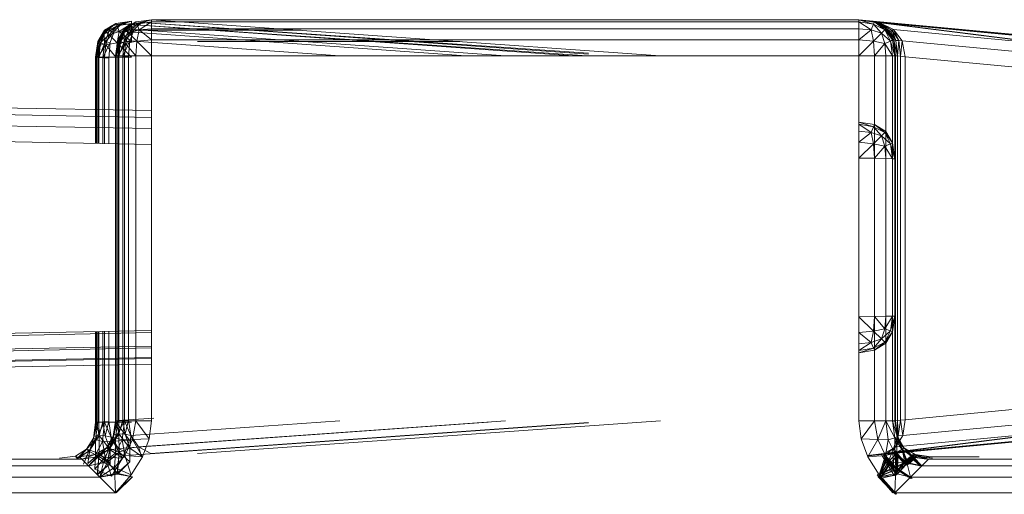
# Model space of a CAD drawing. Header units: millimetres. Extents: x 1 to 3476, y -521 to 159.
# Tile 6 of 130: x 116 to 133, y 151 to 159. Entities that reach past the tile are written whole.
import ezdxf

# ---------------------------------------------------------------- set-up
doc = ezdxf.new("R2010")
doc.units = ezdxf.units.MM
doc.layers.add('VG491211CA_dwg', color=8, linetype='Continuous', lineweight=9)

# ---------------------------------------------------------------- blocks, each defined once
blk = doc.blocks.new('VG491211CA_dwg-300031-Południe')
at = {"color": 18, "lineweight": 9}
for p, q in [((118.49, 157.4), (40.873, 158.9)), ((117.898, 158.853), (117.708, 158.724)), ((117.898, 158.853), (117.708, 158.724)), ((117.71, 158.74), (117.898, 158.853)), ((117.898, 158.853), (117.71, 158.74)), ((117.71, 158.74), (117.898, 158.852)), ((117.898, 158.852), (117.71, 158.74)), ((117.898, 158.852), (117.729, 158.721)), ((117.898, 158.852), (117.729, 158.721)), ((117.994, 158.846), (117.779, 158.719)), ((117.994, 158.846), (117.779, 158.719)), ((118.16, 158.89), (117.827, 158.812)), ((118.16, 158.89), (117.827, 158.812)), ((117.898, 158.853), (117.827, 158.812)), ((117.827, 158.812), (117.898, 158.853)), ((117.827, 158.812), (117.994, 158.846)), ((117.994, 158.846), (117.827, 158.812)), ((117.994, 158.846), (117.874, 158.728)), ((117.874, 158.728), (117.994, 158.846)), ((117.898, 158.853), (118.16, 158.89)), ((118.16, 158.89), (117.898, 158.853)), ((117.898, 158.852), (118.16, 158.89)), ((118.16, 158.89), (117.898, 158.852)), ((117.917, 158.815), (117.898, 158.852)), ((117.898, 158.852), (117.917, 158.815)), ((118.16, 158.89), (117.917, 158.815)), ((118.16, 158.89), (117.917, 158.815)), ((118.16, 158.852), (117.917, 158.815)), ((117.917, 158.815), (118.16, 158.852)), ((118.16, 158.852), (117.954, 158.721)), ((118.16, 158.852), (117.954, 158.721)), ((118.16, 158.89), (117.994, 158.846)), ((117.994, 158.846), (118.16, 158.89)), ((117.994, 158.846), (125.518, 158.316)), ((125.52, 158.316), (117.994, 158.846)), ((125.752, 158.316), (117.994, 158.846)), ((118.156, 158.838), (118.034, 158.701)), ((118.156, 158.838), (118.034, 158.701)), ((118.228, 158.879), (118.038, 158.75)), ((118.228, 158.879), (118.038, 158.75)), ((118.038, 158.75), (118.156, 158.838)), ((118.156, 158.838), (118.038, 158.75)), ((118.04, 158.766), (118.228, 158.879)), ((118.228, 158.879), (118.04, 158.766)), ((118.228, 158.878), (118.04, 158.766)), ((118.04, 158.766), (118.228, 158.878)), ((118.228, 158.878), (118.059, 158.747)), ((118.228, 158.878), (118.059, 158.747)), ((118.059, 158.747), (118.247, 158.841)), ((118.247, 158.841), (118.059, 158.747)), ((118.323, 158.872), (118.108, 158.745)), ((118.323, 158.872), (118.108, 158.745)), ((118.156, 158.838), (118.108, 158.745)), ((118.108, 158.745), (118.156, 158.838)), ((118.247, 158.841), (118.115, 158.691)), ((118.247, 158.841), (118.115, 158.691)), ((118.49, 158.916), (118.156, 158.838)), ((118.49, 158.916), (118.156, 158.838)), ((118.228, 158.879), (118.156, 158.838)), ((118.156, 158.838), (118.228, 158.879)), ((118.156, 158.838), (118.323, 158.872)), ((118.323, 158.872), (118.156, 158.838)), ((118.16, 158.89), (118.16, 158.852)), ((118.16, 158.852), (118.16, 158.74)), ((118.16, 158.74), (118.16, 158.852)), ((118.323, 158.872), (118.203, 158.754)), ((118.203, 158.754), (118.323, 158.872)), ((118.228, 158.879), (118.49, 158.916)), ((118.49, 158.916), (118.228, 158.879)), ((118.49, 158.916), (118.228, 158.878)), ((118.228, 158.878), (118.49, 158.916)), ((118.228, 158.878), (118.247, 158.841)), ((118.247, 158.841), (118.228, 158.878)), ((118.49, 158.916), (118.247, 158.841)), ((118.49, 158.916), (118.247, 158.841)), ((118.247, 158.841), (118.49, 158.878)), ((118.49, 158.878), (118.247, 158.841)), ((118.247, 158.841), (118.284, 158.747)), ((118.284, 158.747), (118.247, 158.841)), ((118.49, 158.878), (118.284, 158.747)), ((118.49, 158.878), (118.284, 158.747)), ((118.49, 158.916), (118.323, 158.872)), ((118.323, 158.872), (118.49, 158.916)), ((125.772, 158.344), (118.323, 158.872)), ((125.772, 158.359), (118.323, 158.872)), ((118.323, 158.872), (125.772, 158.344)), ((118.323, 158.872), (125.772, 158.359)), ((126.968, 158.316), (118.49, 158.916)), ((118.49, 158.916), (126.967, 158.316)), ((130.278, 158.916), (118.49, 158.916)), ((118.49, 158.916), (118.49, 158.878)), ((130.245, 158.915), (118.49, 158.916)), ((118.49, 158.916), (130.278, 158.915)), ((118.49, 158.766), (118.49, 158.878)), ((130.278, 158.878), (118.49, 158.878)), ((118.49, 158.878), (118.49, 158.766)), ((130.245, 158.915), (150.242, 157.018)), ((130.245, 158.915), (145.198, 157.024)), ((130.278, 158.916), (130.541, 158.878)), ((130.278, 158.878), (130.278, 158.916)), ((130.278, 158.916), (130.522, 158.841)), ((130.616, 158.871), (130.278, 158.915)), ((130.278, 158.915), (130.596, 158.865)), ((130.278, 158.915), (130.541, 158.878)), ((150.255, 157.018), (130.278, 158.915)), ((145.196, 157.024), (130.278, 158.915)), ((130.278, 158.766), (130.278, 158.878)), ((130.522, 158.841), (130.278, 158.878)), ((130.278, 158.878), (130.484, 158.747)), ((130.522, 158.841), (130.484, 158.747)), ((130.541, 158.878), (130.522, 158.841)), ((130.709, 158.747), (130.522, 158.841)), ((130.522, 158.841), (130.653, 158.691)), ((130.596, 158.865), (130.541, 158.878)), ((130.541, 158.878), (130.769, 158.743)), ((130.541, 158.878), (130.728, 158.765)), ((130.541, 158.878), (130.728, 158.766)), ((130.541, 158.878), (130.709, 158.747)), ((130.616, 158.871), (130.596, 158.865)), ((130.833, 158.737), (130.596, 158.865)), ((130.596, 158.865), (130.81, 158.721)), ((130.596, 158.865), (130.769, 158.743)), ((130.856, 158.753), (130.616, 158.871)), ((130.616, 158.871), (130.833, 158.737)), ((150.509, 156.982), (130.616, 158.871)), ((118.49, 157.288), (40.875, 158.788)), ((117.71, 158.74), (117.598, 158.552)), ((117.598, 158.552), (117.71, 158.74)), ((117.598, 158.552), (117.71, 158.74)), ((117.71, 158.74), (117.598, 158.552)), ((117.598, 158.552), (117.729, 158.721)), ((117.598, 158.552), (117.729, 158.721)), ((117.611, 158.529), (117.71, 158.74)), ((117.71, 158.74), (117.611, 158.529)), ((117.611, 158.529), (117.708, 158.724)), ((117.708, 158.724), (117.611, 158.529)), ((117.611, 158.529), (117.705, 158.675)), ((117.611, 158.529), (117.705, 158.675)), ((117.729, 158.721), (117.635, 158.533)), ((117.635, 158.533), (117.729, 158.721)), ((117.635, 158.533), (117.785, 158.665)), ((117.635, 158.533), (117.785, 158.665)), ((117.638, 158.488), (117.705, 158.675)), ((117.705, 158.675), (117.638, 158.488)), ((117.827, 158.812), (117.705, 158.675)), ((117.827, 158.812), (117.705, 158.675)), ((117.705, 158.675), (117.708, 158.724)), ((117.708, 158.724), (117.705, 158.675)), ((117.779, 158.719), (117.705, 158.675)), ((117.705, 158.675), (117.779, 158.719)), ((117.708, 158.522), (117.705, 158.675)), ((117.708, 158.522), (117.705, 158.675)), ((117.708, 158.724), (117.827, 158.812)), ((117.827, 158.812), (117.708, 158.724)), ((117.708, 158.724), (117.71, 158.74)), ((117.71, 158.74), (117.708, 158.724)), ((117.874, 158.728), (117.708, 158.522)), ((117.708, 158.522), (117.874, 158.728)), ((117.779, 158.719), (117.708, 158.522)), ((117.708, 158.522), (117.779, 158.719)), ((117.729, 158.721), (117.71, 158.74)), ((117.71, 158.74), (117.729, 158.721)), ((117.917, 158.815), (117.729, 158.721)), ((117.729, 158.721), (117.917, 158.815)), ((117.785, 158.665), (117.729, 158.721)), ((117.729, 158.721), (117.785, 158.665)), ((117.785, 158.665), (117.729, 158.496)), ((117.827, 158.812), (117.779, 158.719)), ((117.779, 158.719), (117.827, 158.812)), ((117.874, 158.728), (117.779, 158.719)), ((117.779, 158.719), (117.874, 158.728)), ((117.917, 158.815), (117.785, 158.665)), ((117.917, 158.815), (117.785, 158.665)), ((117.954, 158.721), (117.785, 158.665)), ((117.785, 158.665), (117.954, 158.721)), ((117.917, 158.533), (117.785, 158.665)), ((117.917, 158.533), (117.785, 158.665)), ((117.803, 158.538), (117.874, 158.728)), ((117.874, 158.728), (117.803, 158.538)), ((123.729, 158.316), (117.874, 158.728)), ((123.73, 158.316), (117.874, 158.728)), ((117.954, 158.721), (117.917, 158.815)), ((117.917, 158.815), (117.954, 158.721)), ((117.917, 158.533), (117.954, 158.721)), ((117.954, 158.721), (117.917, 158.533)), ((117.928, 158.578), (118.04, 158.766)), ((118.04, 158.766), (117.928, 158.578)), ((118.04, 158.766), (117.928, 158.578)), ((117.928, 158.578), (118.04, 158.766)), ((117.928, 158.578), (118.059, 158.747)), ((117.928, 158.578), (118.059, 158.747)), ((118.04, 158.766), (117.941, 158.555)), ((117.941, 158.555), (118.04, 158.766)), ((118.038, 158.75), (117.941, 158.555)), ((117.941, 158.555), (118.038, 158.75)), ((117.941, 158.555), (118.034, 158.701)), ((117.941, 158.555), (118.034, 158.701)), ((118.16, 158.74), (117.954, 158.721)), ((117.954, 158.721), (118.16, 158.74)), ((118.16, 158.552), (117.954, 158.721)), ((118.16, 158.552), (117.954, 158.721)), ((117.965, 158.559), (118.059, 158.747)), ((118.059, 158.747), (117.965, 158.559)), ((117.965, 158.559), (118.115, 158.691)), ((117.965, 158.559), (118.115, 158.691)), ((118.034, 158.701), (117.967, 158.514)), ((117.967, 158.514), (118.034, 158.701)), ((118.034, 158.701), (118.038, 158.75)), ((118.038, 158.75), (118.034, 158.701)), ((118.108, 158.745), (118.034, 158.701)), ((118.034, 158.701), (118.108, 158.745)), ((118.037, 158.548), (118.034, 158.701)), ((118.037, 158.548), (118.034, 158.701)), ((118.037, 158.548), (118.203, 158.754)), ((118.203, 158.754), (118.037, 158.548)), ((118.037, 158.548), (118.108, 158.745)), ((118.108, 158.745), (118.037, 158.548)), ((118.038, 158.75), (118.04, 158.766)), ((118.04, 158.766), (118.038, 158.75)), ((118.04, 158.766), (118.059, 158.747)), ((118.059, 158.747), (118.04, 158.766)), ((118.059, 158.747), (118.115, 158.691)), ((118.115, 158.691), (118.059, 158.747)), ((118.115, 158.691), (118.059, 158.522)), ((118.203, 158.754), (118.108, 158.745)), ((118.108, 158.745), (118.203, 158.754)), ((118.115, 158.691), (118.284, 158.747)), ((118.284, 158.747), (118.115, 158.691)), ((118.247, 158.559), (118.115, 158.691)), ((118.247, 158.559), (118.115, 158.691)), ((118.203, 158.754), (118.132, 158.564)), ((118.132, 158.564), (118.203, 158.754)), ((120.985, 158.74), (118.16, 158.74)), ((118.16, 158.74), (118.16, 158.552)), ((118.16, 158.552), (118.16, 158.74)), ((118.16, 158.74), (119.26, 158.74)), ((124.389, 158.316), (118.203, 158.754)), ((124.389, 158.316), (118.203, 158.754)), ((118.284, 158.747), (118.247, 158.559)), ((118.247, 158.559), (118.284, 158.747)), ((118.284, 158.747), (118.49, 158.766)), ((118.49, 158.766), (118.284, 158.747)), ((118.49, 158.578), (118.284, 158.747)), ((118.49, 158.578), (118.284, 158.747)), ((118.49, 158.578), (118.49, 158.766)), ((118.49, 158.766), (120.619, 158.766)), ((130.278, 158.766), (118.49, 158.766)), ((118.49, 158.766), (118.49, 158.578)), ((130.278, 158.578), (130.278, 158.766)), ((130.484, 158.747), (130.278, 158.766)), ((130.278, 158.578), (130.484, 158.747)), ((130.653, 158.691), (130.484, 158.747)), ((130.484, 158.747), (130.522, 158.559)), ((130.522, 158.559), (130.653, 158.691)), ((130.709, 158.747), (130.653, 158.691)), ((130.653, 158.691), (130.709, 158.522)), ((130.803, 158.559), (130.653, 158.691)), ((130.728, 158.766), (130.709, 158.747)), ((130.803, 158.559), (130.709, 158.747)), ((130.841, 158.578), (130.709, 158.747)), ((130.728, 158.766), (130.841, 158.578)), ((130.728, 158.765), (130.769, 158.743)), ((130.841, 158.578), (130.728, 158.765)), ((130.728, 158.765), (130.862, 158.574)), ((130.769, 158.743), (130.81, 158.721)), ((130.769, 158.743), (130.893, 158.569)), ((130.769, 158.743), (130.862, 158.574)), ((130.81, 158.721), (130.833, 158.737)), ((130.81, 158.721), (130.893, 158.569)), ((130.833, 158.737), (130.856, 158.753)), ((130.893, 158.569), (130.833, 158.737)), ((130.942, 158.567), (130.833, 158.737)), ((150.691, 156.87), (130.856, 158.753)), ((130.856, 158.753), (131.001, 158.563)), ((130.942, 158.567), (130.856, 158.753)), ((40.874, 158.6), (118.49, 157.1)), ((117.598, 158.552), (117.56, 158.29)), ((117.56, 158.29), (117.598, 158.552)), ((117.56, 158.29), (117.598, 158.552)), ((117.598, 158.552), (117.56, 158.29)), ((117.56, 158.29), (117.635, 158.533)), ((117.56, 158.29), (117.635, 158.533)), ((117.574, 158.289), (117.598, 158.552)), ((117.598, 158.552), (117.574, 158.289)), ((117.574, 158.289), (117.611, 158.529)), ((117.611, 158.529), (117.574, 158.289)), ((117.611, 158.529), (117.598, 158.552)), ((117.598, 158.552), (117.635, 158.533)), ((117.635, 158.533), (117.598, 158.552)), ((117.598, 158.552), (117.611, 158.529)), ((117.635, 158.533), (117.598, 158.29)), ((117.598, 158.29), (117.635, 158.533)), ((117.598, 158.29), (117.729, 158.496)), ((117.598, 158.29), (117.729, 158.496)), ((117.638, 158.488), (117.611, 158.529)), ((117.611, 158.529), (117.638, 158.488)), ((117.708, 158.522), (117.615, 158.286)), ((117.615, 158.286), (117.708, 158.522)), ((117.635, 158.533), (117.729, 158.496)), ((117.729, 158.496), (117.635, 158.533)), ((117.708, 158.522), (117.638, 158.488)), ((117.638, 158.488), (117.708, 158.522)), ((117.803, 158.538), (117.683, 158.281)), ((117.708, 158.522), (117.683, 158.281)), ((117.683, 158.281), (117.708, 158.522)), ((117.803, 158.538), (117.708, 158.522)), ((117.729, 158.496), (117.71, 158.29)), ((117.729, 158.496), (117.71, 158.29)), ((117.729, 158.496), (117.917, 158.533)), ((117.898, 158.29), (117.729, 158.496)), ((117.779, 158.274), (117.803, 158.538)), ((117.803, 158.538), (117.779, 158.274)), ((117.89, 158.316), (117.928, 158.578)), ((117.928, 158.578), (117.89, 158.316)), ((117.928, 158.578), (117.89, 158.316)), ((117.89, 158.316), (117.928, 158.578)), ((117.89, 158.316), (117.965, 158.559)), ((117.89, 158.316), (117.965, 158.559)), ((117.898, 158.29), (117.917, 158.533)), ((117.928, 158.578), (117.904, 158.315)), ((117.904, 158.315), (117.928, 158.578)), ((117.941, 158.555), (117.904, 158.315)), ((117.904, 158.315), (117.941, 158.555)), ((117.904, 158.315), (117.967, 158.514)), ((117.904, 158.315), (117.967, 158.514)), ((117.917, 158.533), (118.16, 158.552)), ((118.16, 158.29), (117.917, 158.533)), ((117.965, 158.559), (117.928, 158.578)), ((117.928, 158.578), (117.941, 158.555)), ((117.941, 158.555), (117.928, 158.578)), ((117.928, 158.578), (117.965, 158.559)), ((117.928, 158.316), (117.965, 158.559)), ((117.965, 158.559), (117.928, 158.316)), ((117.928, 158.316), (118.059, 158.522)), ((117.928, 158.316), (118.059, 158.522)), ((117.941, 158.555), (117.967, 158.514)), ((117.967, 158.514), (117.941, 158.555)), ((117.945, 158.312), (118.037, 158.548)), ((118.037, 158.548), (117.945, 158.312)), ((117.967, 158.514), (117.945, 158.312)), ((117.945, 158.312), (117.967, 158.514)), ((118.059, 158.522), (117.965, 158.559)), ((117.965, 158.559), (118.059, 158.522)), ((117.967, 158.514), (118.037, 158.548)), ((118.037, 158.548), (117.967, 158.514)), ((118.132, 158.564), (118.013, 158.307)), ((118.013, 158.307), (118.037, 158.548)), ((118.037, 158.548), (118.013, 158.307)), ((118.132, 158.564), (118.037, 158.548)), ((118.04, 158.316), (118.059, 158.522)), ((118.059, 158.522), (118.04, 158.316)), ((118.059, 158.522), (118.247, 158.559)), ((118.228, 158.316), (118.059, 158.522)), ((118.132, 158.564), (118.108, 158.3)), ((118.108, 158.3), (118.132, 158.564)), ((118.132, 158.564), (121.629, 158.316)), ((121.628, 158.316), (118.132, 158.564)), ((118.228, 158.316), (118.247, 158.559)), ((118.247, 158.559), (118.49, 158.578)), ((118.49, 158.316), (118.247, 158.559)), ((123.264, 158.578), (118.49, 158.578)), ((118.49, 158.578), (130.278, 158.578)), ((118.49, 158.578), (118.49, 158.316)), ((119.26, 158.552), (123.631, 158.552)), ((122.965, 158.552), (119.26, 158.552)), ((130.278, 158.316), (130.278, 158.578)), ((130.278, 158.578), (130.522, 158.559)), ((130.278, 158.316), (130.522, 158.559)), ((130.522, 158.559), (130.709, 158.522)), ((130.522, 158.559), (130.541, 158.316)), ((130.541, 158.316), (130.709, 158.522)), ((130.709, 158.522), (130.803, 158.559)), ((130.709, 158.522), (130.728, 158.316)), ((130.841, 158.316), (130.709, 158.522)), ((130.803, 158.559), (130.841, 158.578)), ((130.841, 158.316), (130.803, 158.559)), ((130.878, 158.316), (130.803, 158.559)), ((130.878, 158.316), (130.841, 158.578)), ((130.841, 158.578), (130.878, 158.316)), ((130.841, 158.578), (130.862, 158.574)), ((130.841, 158.578), (130.889, 158.315)), ((130.862, 158.574), (130.893, 158.569)), ((130.862, 158.574), (130.921, 158.311)), ((130.862, 158.574), (130.889, 158.315)), ((130.893, 158.569), (130.942, 158.567)), ((130.893, 158.569), (130.921, 158.311)), ((130.921, 158.311), (130.942, 158.567)), ((130.942, 158.567), (131.001, 158.563)), ((130.974, 158.306), (130.942, 158.567)), ((130.974, 158.306), (131.001, 158.563)), ((131.001, 158.563), (150.8, 156.683)), ((131.001, 158.563), (131.049, 158.299)), ((40.872, 158.338), (118.49, 156.838)), ((117.574, 158.289), (117.638, 158.488)), ((117.574, 158.289), (117.638, 158.488)), ((117.615, 158.286), (117.638, 158.488)), ((117.638, 158.488), (117.615, 158.286)), ((117.56, 156.856), (117.56, 158.29)), ((117.56, 158.29), (117.574, 158.289)), ((117.56, 158.29), (117.56, 156.856)), ((117.598, 158.29), (117.56, 158.29)), ((117.56, 156.856), (117.56, 158.29)), ((117.56, 158.29), (117.598, 158.29)), ((117.56, 158.29), (117.56, 156.856)), ((117.574, 158.289), (117.56, 158.29)), ((117.574, 156.856), (117.574, 158.289)), ((117.574, 158.289), (117.615, 158.286)), ((117.574, 158.289), (117.574, 156.856)), ((117.615, 158.286), (117.574, 158.289)), ((117.598, 158.29), (117.598, 156.855)), ((117.71, 158.29), (117.598, 158.29)), ((117.598, 156.855), (117.598, 158.29)), ((117.598, 158.29), (117.71, 158.29)), ((117.615, 156.855), (117.615, 158.286)), ((117.615, 158.286), (117.683, 158.281)), ((117.683, 158.281), (117.615, 158.286)), ((117.615, 158.286), (117.615, 156.855)), ((117.683, 158.281), (117.683, 156.853)), ((117.683, 158.281), (117.779, 158.274)), ((117.683, 156.853), (117.683, 158.281)), ((117.898, 158.29), (117.71, 158.29)), ((117.71, 158.29), (117.71, 156.853)), ((117.71, 158.29), (117.71, 156.853)), ((117.779, 158.274), (117.779, 156.852)), ((117.779, 156.852), (117.779, 158.274)), ((117.89, 156.849), (117.89, 158.316)), ((117.89, 158.316), (117.928, 158.316)), ((117.89, 158.316), (117.89, 156.849)), ((117.904, 158.315), (117.89, 158.316)), ((117.89, 152.23), (117.89, 158.316)), ((117.89, 158.316), (117.904, 158.315)), ((117.89, 158.316), (117.89, 152.23)), ((117.928, 158.316), (117.89, 158.316)), ((117.898, 156.849), (117.898, 158.29)), ((118.16, 158.29), (117.898, 158.29)), ((117.904, 158.315), (117.904, 156.849)), ((117.945, 158.312), (117.904, 158.315)), ((117.904, 152.231), (117.904, 158.315)), ((117.904, 158.315), (117.945, 158.312)), ((117.928, 156.849), (117.928, 158.316)), ((117.928, 158.316), (118.04, 158.316)), ((117.928, 158.316), (117.928, 152.23)), ((118.04, 158.316), (117.928, 158.316)), ((118.013, 158.307), (117.945, 158.312)), ((117.945, 158.312), (117.945, 156.848)), ((117.945, 152.233), (117.945, 158.312)), ((117.945, 158.312), (118.013, 158.307)), ((118.013, 156.847), (118.013, 158.307)), ((118.013, 158.307), (118.013, 152.238)), ((118.013, 158.307), (118.108, 158.3)), ((118.04, 156.847), (118.04, 158.316)), ((118.228, 158.316), (118.04, 158.316)), ((118.04, 158.316), (118.04, 152.23)), ((118.108, 156.845), (118.108, 158.3)), ((118.108, 158.3), (118.108, 152.245)), ((118.228, 152.23), (118.228, 158.316)), ((118.49, 158.316), (118.228, 158.316)), ((118.49, 152.23), (118.49, 158.316)), ((118.49, 158.316), (130.278, 158.316)), ((130.278, 158.316), (130.278, 152.23)), ((130.541, 158.316), (130.278, 158.316)), ((130.541, 158.316), (130.541, 152.23)), ((130.728, 158.316), (130.541, 158.316)), ((130.841, 158.316), (130.728, 158.316)), ((130.728, 158.316), (130.728, 152.23)), ((130.841, 152.23), (130.841, 158.316)), ((130.878, 158.316), (130.841, 158.316)), ((130.878, 152.23), (130.878, 158.316)), ((130.878, 158.316), (130.878, 152.23)), ((130.889, 158.315), (130.878, 158.316)), ((130.889, 158.315), (130.889, 152.231)), ((130.921, 158.311), (130.889, 158.315)), ((130.974, 158.306), (130.921, 158.311)), ((130.921, 158.311), (130.921, 152.234)), ((130.974, 152.239), (130.974, 158.306)), ((131.049, 158.299), (130.974, 158.306)), ((131.049, 158.299), (150.836, 156.421)), ((131.049, 152.246), (131.049, 158.299)), ((130.278, 157.21), (130.541, 157.168)), ((130.541, 157.168), (130.278, 157.21)), ((130.278, 157.21), (130.522, 157.13)), ((130.278, 157.21), (130.522, 157.13)), ((130.278, 157.173), (130.485, 157.037)), ((130.278, 157.173), (130.522, 157.13)), ((130.522, 157.13), (130.278, 157.173)), ((130.278, 157.173), (130.485, 157.037)), ((130.278, 157.06), (130.485, 157.037)), ((130.485, 157.037), (130.278, 157.06)), ((130.278, 156.873), (130.485, 157.037)), ((130.278, 156.873), (130.485, 157.037)), ((130.485, 157.037), (130.522, 157.13)), ((130.522, 157.13), (130.485, 157.037)), ((130.522, 156.849), (130.485, 157.037)), ((130.485, 157.037), (130.653, 156.978)), ((130.653, 156.978), (130.485, 157.037)), ((130.485, 157.037), (130.522, 156.849)), ((130.522, 157.13), (130.541, 157.168)), ((130.541, 157.168), (130.522, 157.13)), ((130.522, 157.13), (130.653, 156.978)), ((130.522, 157.13), (130.709, 157.033)), ((130.709, 157.033), (130.522, 157.13)), ((130.522, 157.13), (130.653, 156.978)), ((130.541, 157.168), (130.728, 157.052)), ((130.728, 157.052), (130.541, 157.168)), ((130.541, 157.168), (130.709, 157.033)), ((130.541, 157.168), (130.709, 157.033)), ((130.709, 157.033), (130.653, 156.978)), ((130.653, 156.978), (130.709, 157.033)), ((130.728, 157.052), (130.709, 157.033)), ((130.709, 157.033), (130.728, 157.052)), ((130.803, 156.844), (130.709, 157.033)), ((130.841, 156.862), (130.709, 157.033)), ((130.709, 157.033), (130.803, 156.844)), ((130.841, 156.862), (130.709, 157.033)), ((130.841, 156.862), (130.728, 157.052)), ((130.728, 157.052), (130.841, 156.862)), ((130.522, 156.849), (130.278, 156.873)), ((130.278, 156.873), (130.522, 156.849)), ((130.522, 156.849), (130.653, 156.978)), ((130.522, 156.849), (130.653, 156.978)), ((130.653, 156.978), (130.709, 156.808)), ((130.709, 156.808), (130.653, 156.978)), ((130.803, 156.844), (130.653, 156.978)), ((130.803, 156.844), (130.653, 156.978)), ((130.803, 156.844), (130.841, 156.862)), ((130.841, 156.862), (130.803, 156.844)), ((130.878, 156.599), (130.841, 156.862)), ((130.841, 156.862), (130.878, 156.599)), ((130.278, 156.61), (130.522, 156.849)), ((130.278, 156.61), (130.522, 156.849)), ((130.709, 156.808), (130.522, 156.849)), ((130.541, 156.605), (130.522, 156.849)), ((130.522, 156.849), (130.709, 156.808)), ((130.522, 156.849), (130.541, 156.605)), ((130.541, 156.605), (130.709, 156.808)), ((130.541, 156.605), (130.709, 156.808)), ((130.709, 156.808), (130.803, 156.844)), ((130.803, 156.844), (130.709, 156.808)), ((130.709, 156.808), (130.728, 156.601)), ((130.728, 156.601), (130.709, 156.808)), ((130.841, 156.599), (130.709, 156.808)), ((130.841, 156.599), (130.709, 156.808)), ((130.841, 156.599), (130.803, 156.844)), ((130.878, 156.599), (130.803, 156.844)), ((130.803, 156.844), (130.841, 156.599)), ((130.878, 156.599), (130.803, 156.844)), ((130.278, 156.61), (130.541, 156.605)), ((130.541, 156.605), (130.278, 156.61)), ((130.541, 153.967), (130.541, 156.605)), ((130.541, 156.605), (130.728, 156.601)), ((130.541, 156.605), (130.541, 153.967)), ((130.728, 156.601), (130.541, 156.605)), ((130.728, 156.601), (130.728, 153.971)), ((130.728, 153.971), (130.728, 156.601)), ((130.841, 156.599), (130.728, 156.601)), ((130.728, 156.601), (130.841, 156.599)), ((130.841, 153.973), (130.841, 156.599)), ((130.878, 156.599), (130.841, 156.599)), ((130.841, 156.599), (130.841, 153.973)), ((130.841, 156.599), (130.878, 156.599)), ((130.878, 153.974), (130.878, 156.599)), ((130.878, 156.599), (130.878, 153.974)), ((150.836, 154.124), (131.049, 152.246)), ((130.541, 153.967), (130.278, 153.962)), ((130.278, 153.962), (130.541, 153.967)), ((130.278, 153.962), (130.522, 153.723)), ((130.278, 153.962), (130.522, 153.723)), ((130.522, 153.723), (130.541, 153.967)), ((130.541, 153.967), (130.522, 153.723)), ((130.728, 153.971), (130.541, 153.967)), ((130.541, 153.967), (130.728, 153.971)), ((130.541, 153.967), (130.709, 153.764)), ((130.541, 153.967), (130.709, 153.764)), ((130.841, 153.973), (130.709, 153.764)), ((130.841, 153.973), (130.709, 153.764)), ((130.728, 153.971), (130.709, 153.764)), ((130.709, 153.764), (130.728, 153.971)), ((130.728, 153.971), (130.841, 153.973)), ((130.841, 153.973), (130.728, 153.971)), ((130.878, 153.974), (130.803, 153.729)), ((130.878, 153.974), (130.803, 153.729)), ((130.803, 153.729), (130.841, 153.973)), ((130.841, 153.973), (130.803, 153.729)), ((130.878, 153.974), (130.841, 153.711)), ((130.841, 153.711), (130.878, 153.974)), ((130.841, 153.973), (130.878, 153.974)), ((130.878, 153.974), (130.841, 153.973)), ((118.49, 153.734), (40.278, 152.223)), ((130.522, 153.723), (130.709, 153.764)), ((130.709, 153.764), (130.522, 153.723)), ((130.709, 153.764), (130.653, 153.594)), ((130.653, 153.594), (130.709, 153.764)), ((130.803, 153.729), (130.709, 153.764)), ((130.709, 153.764), (130.803, 153.729)), ((150.8, 153.862), (131.011, 151.983)), ((118.49, 153.7), (40.803, 151.971)), ((117.56, 152.204), (117.56, 153.717)), ((117.56, 153.717), (117.56, 152.204)), ((117.56, 152.204), (117.56, 153.69)), ((117.56, 153.69), (117.56, 152.204)), ((117.574, 152.205), (117.574, 153.717)), ((117.574, 153.691), (117.574, 152.205)), ((117.598, 153.717), (117.598, 152.204)), ((117.598, 152.204), (117.598, 153.691)), ((117.615, 152.207), (117.615, 153.718)), ((117.615, 153.691), (117.615, 152.207)), ((117.683, 153.719), (117.683, 152.212)), ((117.683, 152.212), (117.683, 153.693)), ((117.71, 153.719), (117.71, 152.204)), ((117.71, 153.693), (117.71, 152.204)), ((117.779, 153.721), (117.779, 152.219)), ((117.779, 152.219), (117.779, 153.695)), ((117.89, 152.23), (117.89, 153.723)), ((117.89, 153.723), (117.89, 152.23)), ((117.898, 152.204), (117.898, 153.723)), ((117.904, 153.723), (117.904, 152.231)), ((117.928, 152.23), (117.928, 153.724)), ((117.945, 153.724), (117.945, 152.233)), ((118.013, 152.238), (118.013, 153.725)), ((118.04, 152.23), (118.04, 153.726)), ((118.108, 152.245), (118.108, 153.727)), ((130.278, 153.7), (130.522, 153.723)), ((130.522, 153.723), (130.278, 153.7)), ((130.278, 153.7), (130.485, 153.535)), ((130.278, 153.7), (130.485, 153.535)), ((130.485, 153.535), (130.522, 153.723)), ((130.522, 153.723), (130.485, 153.535)), ((130.653, 153.594), (130.485, 153.535)), ((130.653, 153.594), (130.485, 153.535)), ((130.522, 153.723), (130.653, 153.594)), ((130.522, 153.723), (130.653, 153.594)), ((130.522, 153.442), (130.653, 153.594)), ((130.522, 153.442), (130.653, 153.594)), ((130.803, 153.729), (130.653, 153.594)), ((130.803, 153.729), (130.653, 153.594)), ((130.709, 153.539), (130.653, 153.594)), ((130.653, 153.594), (130.709, 153.539)), ((130.709, 153.539), (130.803, 153.729)), ((130.803, 153.729), (130.709, 153.539)), ((130.841, 153.711), (130.709, 153.539)), ((130.841, 153.711), (130.709, 153.539)), ((130.841, 153.711), (130.728, 153.521)), ((130.728, 153.521), (130.841, 153.711)), ((130.841, 153.711), (130.803, 153.729)), ((130.803, 153.729), (130.841, 153.711)), ((130.895, 151.796), (150.691, 153.675)), ((118.49, 153.472), (40.803, 151.971)), ((118.49, 153.447), (41.178, 151.79)), ((130.485, 153.535), (130.278, 153.512)), ((130.485, 153.535), (130.278, 153.512)), ((130.278, 153.4), (130.485, 153.535)), ((130.278, 153.4), (130.485, 153.535)), ((130.278, 153.4), (130.522, 153.442)), ((130.278, 153.362), (130.522, 153.442)), ((130.522, 153.442), (130.278, 153.4)), ((130.278, 153.362), (130.522, 153.442)), ((130.278, 153.362), (130.541, 153.405)), ((130.541, 153.405), (130.278, 153.362)), ((150.242, 153.527), (130.428, 151.648)), ((145.198, 153.522), (130.428, 151.649)), ((130.431, 151.645), (150.255, 153.527)), ((130.431, 151.645), (145.196, 153.522)), ((130.485, 153.535), (130.522, 153.442)), ((130.522, 153.442), (130.485, 153.535)), ((130.522, 153.442), (130.709, 153.539)), ((130.709, 153.539), (130.522, 153.442)), ((130.522, 153.442), (130.541, 153.405)), ((130.541, 153.405), (130.522, 153.442)), ((130.541, 153.405), (130.709, 153.539)), ((130.541, 153.405), (130.709, 153.539)), ((130.541, 153.405), (130.728, 153.521)), ((130.728, 153.521), (130.541, 153.405)), ((130.701, 151.683), (150.509, 153.563)), ((130.728, 153.521), (130.709, 153.539)), ((130.709, 153.539), (130.728, 153.521)), ((118.49, 153.284), (41.178, 151.79)), ((41.403, 151.682), (118.49, 153.269)), ((41.403, 151.682), (118.49, 153.172)), ((118.529, 152.275), (118.108, 152.245)), ((118.108, 152.245), (118.529, 152.275)), ((117.56, 152.204), (117.523, 151.941)), ((117.523, 151.941), (117.56, 152.204)), ((117.56, 152.204), (117.523, 151.941)), ((117.523, 151.941), (117.56, 152.204)), ((117.598, 152.204), (117.523, 151.941)), ((117.523, 151.941), (117.598, 152.204)), ((117.538, 151.972), (117.574, 152.205)), ((117.574, 152.205), (117.538, 151.974)), ((117.56, 152.204), (117.538, 151.972)), ((117.56, 152.204), (117.538, 151.974)), ((117.71, 152.204), (117.559, 151.92)), ((117.598, 152.204), (117.559, 151.92)), ((117.559, 151.92), (117.71, 152.204)), ((117.559, 151.92), (117.598, 152.204)), ((117.574, 152.205), (117.56, 152.204)), ((117.56, 152.204), (117.574, 152.205)), ((117.56, 152.204), (117.598, 152.204)), ((117.598, 152.204), (117.56, 152.204)), ((117.615, 152.207), (117.574, 152.205)), ((117.574, 152.205), (117.615, 152.207)), ((117.574, 152.205), (117.618, 151.983)), ((117.574, 152.205), (117.618, 151.986)), ((117.598, 152.204), (117.71, 152.204)), ((117.71, 152.204), (117.598, 152.204)), ((117.683, 152.212), (117.615, 152.207)), ((117.615, 152.207), (117.683, 152.212)), ((117.618, 151.983), (117.615, 152.207)), ((117.615, 152.207), (117.618, 151.986)), ((117.683, 152.212), (117.618, 151.983)), ((117.683, 152.212), (117.618, 151.986)), ((117.71, 152.204), (117.674, 151.884)), ((117.71, 152.204), (117.674, 151.884)), ((117.779, 152.219), (117.683, 152.212)), ((117.683, 152.212), (117.722, 151.979)), ((117.722, 151.98), (117.683, 152.212)), ((117.71, 152.204), (117.898, 152.204)), ((117.845, 151.889), (117.71, 152.204)), ((117.779, 152.219), (117.722, 151.979)), ((117.82, 151.957), (117.779, 152.219)), ((117.779, 152.219), (117.82, 151.957)), ((117.845, 151.889), (117.898, 152.204)), ((117.89, 152.23), (117.853, 151.967)), ((117.853, 151.967), (117.89, 152.23)), ((117.89, 152.23), (117.853, 151.967)), ((117.853, 151.967), (117.89, 152.23)), ((117.853, 151.967), (117.928, 152.23)), ((117.928, 152.23), (117.853, 151.967)), ((117.904, 152.231), (117.868, 152.001)), ((117.868, 151.999), (117.904, 152.231)), ((117.89, 152.23), (117.868, 152.001)), ((117.89, 152.23), (117.868, 151.999)), ((117.889, 151.946), (118.04, 152.23)), ((117.889, 151.946), (117.928, 152.23)), ((118.04, 152.23), (117.889, 151.946)), ((117.928, 152.23), (117.889, 151.946)), ((117.89, 152.23), (117.904, 152.231)), ((117.904, 152.231), (117.89, 152.23)), ((117.928, 152.23), (117.89, 152.23)), ((117.89, 152.23), (117.928, 152.23)), ((117.898, 152.204), (118.16, 152.204)), ((118.123, 151.904), (117.898, 152.204)), ((117.904, 152.231), (117.945, 152.233)), ((117.945, 152.233), (117.904, 152.231)), ((117.904, 152.231), (117.948, 152.014)), ((117.904, 152.231), (117.948, 152.011)), ((118.04, 152.23), (117.928, 152.23)), ((117.928, 152.23), (118.04, 152.23)), ((124.099, 152.204), (117.944, 151.77)), ((117.944, 151.77), (124.101, 152.204)), ((117.945, 152.233), (118.013, 152.238)), ((118.013, 152.238), (117.945, 152.233)), ((117.945, 152.233), (117.948, 152.014)), ((117.948, 152.011), (117.945, 152.233)), ((118.013, 152.238), (117.948, 152.014)), ((118.013, 152.238), (117.948, 152.011)), ((118.003, 151.91), (118.04, 152.23)), ((118.04, 152.23), (118.003, 151.91)), ((118.108, 152.245), (118.013, 152.238)), ((118.051, 152.008), (118.013, 152.238)), ((118.013, 152.238), (118.051, 152.006)), ((118.04, 152.23), (118.228, 152.23)), ((118.175, 151.915), (118.04, 152.23)), ((118.108, 152.245), (118.051, 152.006)), ((118.108, 152.245), (118.149, 151.983)), ((118.149, 151.983), (118.108, 152.245)), ((121.629, 152.23), (118.149, 151.983)), ((118.149, 151.983), (121.629, 152.23)), ((125.772, 152.195), (118.151, 151.658)), ((118.151, 151.658), (125.772, 152.195)), ((118.175, 151.915), (118.228, 152.23)), ((118.228, 152.23), (118.49, 152.23)), ((118.453, 151.93), (118.228, 152.23)), ((118.273, 151.796), (124.391, 152.23)), ((124.39, 152.23), (118.273, 151.796)), ((118.453, 151.93), (118.49, 152.23)), ((118.479, 151.684), (125.772, 152.201)), ((125.772, 152.201), (118.479, 151.684)), ((119.26, 151.683), (126.973, 152.23)), ((126.972, 152.23), (119.26, 151.683)), ((130.278, 152.23), (130.541, 152.23)), ((130.278, 152.23), (130.316, 151.93)), ((130.541, 152.23), (130.316, 151.93)), ((130.541, 152.23), (130.728, 152.23)), ((130.541, 152.23), (130.594, 151.915)), ((130.728, 152.23), (130.594, 151.915)), ((130.728, 152.23), (130.841, 152.23)), ((130.728, 152.23), (130.765, 151.91)), ((130.879, 151.946), (130.728, 152.23)), ((130.841, 152.23), (130.878, 152.23)), ((130.879, 151.946), (130.841, 152.23)), ((130.916, 151.967), (130.841, 152.23)), ((130.878, 152.23), (130.889, 152.231)), ((130.878, 152.23), (130.916, 151.967)), ((130.916, 151.967), (130.878, 152.23)), ((130.878, 152.23), (130.925, 151.972)), ((130.889, 152.231), (130.921, 152.234)), ((130.889, 152.231), (130.925, 151.972)), ((130.921, 152.234), (130.916, 151.956)), ((130.921, 152.234), (130.974, 152.239)), ((130.934, 151.979), (130.921, 152.234)), ((130.921, 152.234), (130.925, 151.972)), ((130.934, 151.979), (130.974, 152.239)), ((130.974, 152.239), (131.049, 152.246)), ((131.011, 151.983), (130.974, 152.239)), ((131.049, 152.246), (131.011, 151.983)), ((117.523, 151.941), (117.41, 151.754)), ((117.41, 151.754), (117.523, 151.941)), ((117.523, 151.941), (117.41, 151.754)), ((117.41, 151.754), (117.523, 151.941)), ((117.618, 151.986), (117.465, 151.739)), ((117.465, 151.739), (117.618, 151.983)), ((117.538, 151.974), (117.465, 151.739)), ((117.465, 151.739), (117.538, 151.972)), ((117.523, 151.941), (117.465, 151.739)), ((117.523, 151.941), (117.465, 151.739)), ((117.538, 151.974), (117.523, 151.941)), ((117.523, 151.941), (117.538, 151.972)), ((117.559, 151.92), (117.523, 151.941)), ((117.523, 151.941), (117.559, 151.92)), ((117.618, 151.986), (117.538, 151.974)), ((117.538, 151.972), (117.618, 151.983)), ((117.618, 151.986), (117.622, 151.682)), ((117.803, 151.746), (117.618, 151.986)), ((117.722, 151.98), (117.618, 151.986)), ((117.622, 151.682), (117.618, 151.983)), ((117.618, 151.983), (117.803, 151.746)), ((117.618, 151.983), (117.722, 151.979)), ((117.803, 151.746), (117.722, 151.98)), ((117.722, 151.979), (117.803, 151.746)), ((117.722, 151.979), (117.82, 151.957)), ((117.853, 151.967), (117.74, 151.78)), ((117.74, 151.78), (117.853, 151.967)), ((117.853, 151.967), (117.74, 151.78)), ((117.74, 151.78), (117.853, 151.967)), ((117.74, 151.78), (117.889, 151.946)), ((117.889, 151.946), (117.74, 151.78)), ((117.775, 151.749), (117.889, 151.946)), ((117.889, 151.946), (117.775, 151.749)), ((117.948, 152.014), (117.795, 151.765)), ((117.795, 151.765), (117.948, 152.011)), ((117.868, 152.001), (117.795, 151.765)), ((117.795, 151.765), (117.868, 151.999)), ((117.853, 151.967), (117.795, 151.765)), ((117.853, 151.967), (117.795, 151.765)), ((117.82, 151.957), (117.803, 151.746)), ((117.82, 151.957), (117.803, 151.746)), ((117.944, 151.77), (117.82, 151.957)), ((117.82, 151.957), (117.944, 151.77)), ((117.868, 152.001), (117.853, 151.967)), ((117.853, 151.967), (117.868, 151.999)), ((117.853, 151.967), (117.889, 151.946)), ((117.889, 151.946), (117.853, 151.967)), ((117.948, 152.014), (117.868, 152.001)), ((117.868, 151.999), (117.948, 152.011)), ((117.889, 151.946), (117.89, 151.687)), ((117.889, 151.946), (118.003, 151.91)), ((118.003, 151.91), (117.889, 151.946)), ((117.889, 151.946), (117.89, 151.687)), ((117.948, 152.014), (117.953, 151.708)), ((118.132, 151.771), (117.948, 152.014)), ((118.051, 152.008), (117.948, 152.014)), ((117.952, 151.708), (117.948, 152.011)), ((117.948, 152.011), (118.132, 151.772)), ((117.948, 152.011), (118.051, 152.006)), ((118.132, 151.771), (118.051, 152.008)), ((118.051, 152.006), (118.132, 151.772)), ((118.051, 152.006), (118.149, 151.983)), ((118.149, 151.983), (118.132, 151.771)), ((118.149, 151.983), (118.132, 151.772)), ((118.149, 151.983), (118.273, 151.796)), ((118.273, 151.796), (118.149, 151.983)), ((118.175, 151.915), (118.453, 151.93)), ((118.453, 151.93), (118.175, 151.915)), ((118.453, 151.93), (118.34, 151.63)), ((118.34, 151.63), (118.453, 151.93)), ((130.316, 151.93), (130.428, 151.63)), ((130.594, 151.915), (130.316, 151.93)), ((130.879, 151.946), (130.765, 151.91)), ((130.853, 151.765), (130.934, 151.979)), ((130.853, 151.765), (130.916, 151.956)), ((130.879, 151.946), (130.878, 151.687)), ((130.916, 151.967), (130.879, 151.946)), ((130.994, 151.749), (130.879, 151.946)), ((131.028, 151.78), (130.879, 151.946)), ((131.011, 151.983), (130.895, 151.796)), ((130.895, 151.796), (130.934, 151.979)), ((130.916, 151.956), (130.911, 151.693)), ((130.934, 151.979), (130.916, 151.956)), ((130.916, 151.956), (130.925, 151.972)), ((130.925, 151.972), (130.916, 151.967)), ((130.916, 151.967), (131.028, 151.78)), ((131.028, 151.78), (130.916, 151.967)), ((130.916, 151.956), (130.998, 151.758)), ((130.925, 151.972), (130.998, 151.758)), ((130.925, 151.972), (131.028, 151.78)), ((131.011, 151.983), (130.934, 151.979)), ((117.559, 151.92), (117.41, 151.754)), ((117.41, 151.754), (117.559, 151.92)), ((117.559, 151.92), (117.445, 151.723)), ((117.445, 151.723), (117.559, 151.92)), ((117.553, 151.667), (117.74, 151.78)), ((117.74, 151.78), (117.553, 151.667)), ((117.553, 151.667), (117.74, 151.78)), ((117.74, 151.78), (117.553, 151.667)), ((117.674, 151.884), (117.559, 151.92)), ((117.559, 151.92), (117.56, 151.661)), ((117.559, 151.92), (117.56, 151.661)), ((117.559, 151.92), (117.674, 151.884)), ((117.674, 151.884), (117.56, 151.661)), ((117.674, 151.884), (117.56, 151.661)), ((117.583, 151.627), (117.74, 151.78)), ((117.74, 151.78), (117.583, 151.627)), ((117.74, 151.78), (117.612, 151.635)), ((117.612, 151.635), (117.74, 151.78)), ((117.795, 151.765), (117.612, 151.635)), ((117.612, 151.635), (117.795, 151.765)), ((117.845, 151.889), (117.674, 151.884)), ((117.674, 151.884), (117.845, 151.889)), ((117.717, 151.623), (117.674, 151.884)), ((117.674, 151.884), (117.717, 151.623)), ((117.717, 151.623), (117.845, 151.889)), ((117.845, 151.889), (117.717, 151.623)), ((117.74, 151.78), (117.795, 151.765)), ((117.775, 151.749), (117.74, 151.78)), ((117.74, 151.78), (117.775, 151.749)), ((117.795, 151.765), (117.74, 151.78)), ((117.76, 151.544), (117.795, 151.765)), ((117.795, 151.765), (117.762, 151.544)), ((117.795, 151.765), (117.953, 151.708)), ((117.952, 151.708), (117.795, 151.765)), ((117.944, 151.77), (117.803, 151.746)), ((117.803, 151.746), (117.944, 151.77)), ((118.123, 151.904), (117.845, 151.889)), ((117.845, 151.889), (118.123, 151.904)), ((118.01, 151.604), (117.845, 151.889)), ((117.845, 151.889), (118.01, 151.604)), ((117.89, 151.687), (118.003, 151.91)), ((118.003, 151.91), (117.89, 151.687)), ((118.151, 151.658), (117.944, 151.77)), ((117.944, 151.77), (118.151, 151.658)), ((117.944, 151.77), (117.995, 151.616)), ((117.995, 151.616), (117.944, 151.77)), ((118.132, 151.772), (117.952, 151.708)), ((117.953, 151.708), (118.132, 151.771)), ((118.003, 151.91), (118.175, 151.915)), ((118.175, 151.915), (118.003, 151.91)), ((118.003, 151.91), (118.046, 151.649)), ((118.046, 151.649), (118.003, 151.91)), ((118.01, 151.604), (118.123, 151.904)), ((118.123, 151.904), (118.01, 151.604)), ((118.175, 151.915), (118.046, 151.649)), ((118.046, 151.649), (118.175, 151.915)), ((118.132, 151.772), (118.13, 151.545)), ((118.132, 151.771), (118.273, 151.796)), ((118.273, 151.796), (118.132, 151.772)), ((118.132, 151.772), (118.324, 151.642)), ((118.132, 151.545), (118.132, 151.771)), ((118.325, 151.642), (118.132, 151.771)), ((118.175, 151.915), (118.34, 151.63)), ((118.34, 151.63), (118.175, 151.915)), ((118.273, 151.796), (118.479, 151.684)), ((118.479, 151.684), (118.273, 151.796)), ((118.325, 151.642), (118.273, 151.796)), ((118.273, 151.796), (118.324, 151.642)), ((130.594, 151.915), (130.428, 151.63)), ((130.594, 151.915), (130.722, 151.649)), ((130.765, 151.91), (130.594, 151.915)), ((130.697, 151.644), (130.853, 151.765)), ((130.895, 151.796), (130.701, 151.683)), ((130.701, 151.683), (130.853, 151.765)), ((130.765, 151.91), (130.722, 151.649)), ((130.765, 151.91), (130.878, 151.687)), ((130.768, 151.539), (130.853, 151.765)), ((130.853, 151.765), (130.895, 151.796)), ((130.911, 151.693), (130.853, 151.765)), ((130.994, 151.749), (131.028, 151.78)), ((131.028, 151.78), (130.998, 151.758)), ((131.216, 151.667), (131.028, 151.78)), ((131.028, 151.78), (131.216, 151.667)), ((131.028, 151.78), (131.164, 151.631)), ((131.186, 151.627), (131.028, 151.78)), ((116.96, 151.604), (117.223, 151.641)), ((117.223, 151.641), (116.96, 151.604)), ((116.96, 151.604), (117.223, 151.641)), ((117.223, 151.641), (116.96, 151.604)), ((117.223, 151.641), (117.41, 151.754)), ((117.41, 151.754), (117.223, 151.641)), ((117.223, 151.641), (117.41, 151.754)), ((117.41, 151.754), (117.223, 151.641)), ((117.223, 151.641), (117.282, 151.609)), ((117.253, 151.601), (117.223, 151.641)), ((117.282, 151.609), (117.223, 151.641)), ((117.223, 151.641), (117.253, 151.601)), ((117.253, 151.601), (117.41, 151.754)), ((117.41, 151.754), (117.253, 151.601)), ((117.253, 151.601), (117.445, 151.723)), ((117.445, 151.723), (117.253, 151.601)), ((117.41, 151.754), (117.282, 151.609)), ((117.282, 151.609), (117.41, 151.754)), ((117.465, 151.739), (117.282, 151.609)), ((117.282, 151.609), (117.465, 151.739)), ((117.29, 151.63), (117.553, 151.667)), ((117.553, 151.667), (117.29, 151.63)), ((117.29, 151.63), (117.553, 151.667)), ((117.553, 151.667), (117.29, 151.63)), ((117.29, 151.63), (117.328, 151.592)), ((117.328, 151.592), (117.29, 151.63)), ((117.29, 151.63), (117.328, 151.592)), ((117.329, 151.592), (117.29, 151.63)), ((117.328, 151.592), (117.553, 151.667)), ((117.328, 151.592), (117.553, 151.667)), ((117.553, 151.667), (117.328, 151.592)), ((117.328, 151.592), (117.612, 151.635)), ((117.583, 151.627), (117.328, 151.592)), ((117.553, 151.667), (117.329, 151.592)), ((117.612, 151.635), (117.329, 151.592)), ((117.361, 151.506), (117.445, 151.723)), ((117.445, 151.723), (117.361, 151.506)), ((117.41, 151.754), (117.445, 151.723)), ((117.465, 151.739), (117.41, 151.754)), ((117.41, 151.754), (117.465, 151.739)), ((117.445, 151.723), (117.41, 151.754)), ((117.429, 151.518), (117.465, 151.739)), ((117.429, 151.518), (117.622, 151.682)), ((117.465, 151.739), (117.43, 151.518)), ((117.622, 151.682), (117.43, 151.518)), ((117.44, 151.48), (117.612, 151.635)), ((117.44, 151.48), (117.583, 151.627)), ((117.583, 151.627), (117.44, 151.48)), ((117.612, 151.635), (117.443, 151.48)), ((117.445, 151.723), (117.56, 151.661)), ((117.56, 151.661), (117.445, 151.723)), ((117.622, 151.682), (117.465, 151.739)), ((117.465, 151.739), (117.622, 151.682)), ((117.546, 151.422), (117.56, 151.661)), ((117.546, 151.422), (117.56, 151.661)), ((117.546, 151.422), (117.717, 151.623)), ((117.717, 151.623), (117.546, 151.422)), ((117.553, 151.667), (117.612, 151.635)), ((117.583, 151.627), (117.553, 151.667)), ((117.612, 151.635), (117.553, 151.667)), ((117.553, 151.667), (117.583, 151.627)), ((117.717, 151.623), (117.56, 151.661)), ((117.56, 151.661), (117.717, 151.623)), ((117.583, 151.627), (117.775, 151.749)), ((117.775, 151.749), (117.583, 151.627)), ((117.691, 151.532), (117.583, 151.627)), ((117.583, 151.627), (117.691, 151.532)), ((117.587, 151.336), (117.622, 151.682)), ((117.589, 151.33), (117.622, 151.682)), ((117.612, 151.635), (117.762, 151.544)), ((117.76, 151.544), (117.612, 151.635)), ((117.803, 151.746), (117.622, 151.682)), ((117.622, 151.682), (117.803, 151.746)), ((117.622, 151.682), (117.8, 151.519)), ((117.801, 151.519), (117.622, 151.682)), ((117.691, 151.532), (117.775, 151.749)), ((117.775, 151.749), (117.691, 151.532)), ((117.89, 151.687), (117.691, 151.532)), ((117.691, 151.532), (117.89, 151.687)), ((117.823, 151.304), (117.717, 151.623)), ((118.01, 151.604), (117.717, 151.623)), ((117.823, 151.304), (117.717, 151.623)), ((117.76, 151.544), (117.952, 151.708)), ((117.953, 151.708), (117.762, 151.544)), ((117.89, 151.687), (117.775, 151.749)), ((117.775, 151.749), (117.89, 151.687)), ((117.803, 151.746), (117.8, 151.519)), ((117.801, 151.519), (117.803, 151.746)), ((117.803, 151.746), (117.995, 151.616)), ((117.995, 151.616), (117.803, 151.746)), ((117.823, 151.304), (118.01, 151.604)), ((117.876, 151.448), (117.89, 151.687)), ((117.876, 151.448), (118.046, 151.649)), ((118.046, 151.649), (117.89, 151.687)), ((117.89, 151.687), (118.046, 151.649)), ((117.918, 151.356), (117.952, 151.708)), ((117.924, 151.337), (117.953, 151.708)), ((117.952, 151.708), (118.13, 151.545)), ((118.132, 151.545), (117.953, 151.708)), ((118.153, 151.33), (118.046, 151.649)), ((118.34, 151.63), (118.046, 151.649)), ((118.153, 151.33), (118.34, 151.63)), ((130.722, 151.649), (130.428, 151.63)), ((130.428, 151.63), (130.616, 151.33)), ((130.616, 151.33), (130.722, 151.649)), ((130.624, 151.304), (130.731, 151.623)), ((130.641, 151.304), (130.747, 151.623)), ((130.665, 151.644), (130.736, 151.54)), ((130.859, 151.448), (130.689, 151.649)), ((130.697, 151.644), (130.701, 151.683)), ((130.768, 151.539), (130.697, 151.644)), ((130.706, 151.618), (130.776, 151.513)), ((130.878, 151.687), (130.722, 151.649)), ((130.722, 151.649), (130.892, 151.448)), ((130.792, 151.513), (130.722, 151.618)), ((130.901, 151.422), (130.731, 151.623)), ((130.747, 151.623), (130.918, 151.422)), ((130.768, 151.539), (130.911, 151.693)), ((130.792, 151.513), (130.935, 151.666)), ((130.845, 151.687), (131.044, 151.532)), ((130.859, 151.448), (130.845, 151.687)), ((130.878, 151.687), (130.994, 151.749)), ((130.892, 151.448), (130.878, 151.687)), ((131.078, 151.532), (130.878, 151.687)), ((131.014, 151.536), (130.879, 151.694)), ((130.887, 151.661), (131.087, 151.506)), ((130.901, 151.422), (130.887, 151.661)), ((130.894, 151.353), (130.911, 151.693)), ((130.903, 151.327), (130.919, 151.667)), ((130.918, 151.422), (130.903, 151.661)), ((131.103, 151.506), (130.903, 151.661)), ((130.998, 151.758), (130.911, 151.693)), ((130.911, 151.693), (131.045, 151.535)), ((130.917, 151.342), (130.935, 151.666)), ((131.054, 151.509), (130.919, 151.667)), ((130.935, 151.666), (131.07, 151.509)), ((131.078, 151.532), (130.994, 151.749)), ((131.186, 151.627), (130.994, 151.749)), ((130.998, 151.758), (131.045, 151.535)), ((130.998, 151.758), (131.164, 151.631)), ((131.014, 151.536), (131.131, 151.631)), ((131.103, 151.506), (131.019, 151.723)), ((131.023, 151.732), (131.07, 151.509)), ((131.152, 151.627), (131.044, 151.532)), ((131.164, 151.631), (131.045, 151.535)), ((131.054, 151.509), (131.173, 151.605)), ((131.189, 151.605), (131.07, 151.509)), ((131.078, 151.532), (131.186, 151.627)), ((131.195, 151.601), (131.087, 151.506)), ((131.103, 151.506), (131.211, 151.601)), ((131.298, 151.48), (131.131, 151.631)), ((131.408, 151.592), (131.131, 151.631)), ((131.182, 151.667), (131.152, 151.627)), ((131.152, 151.627), (131.295, 151.48)), ((131.216, 151.667), (131.164, 151.631)), ((131.164, 151.631), (131.328, 151.48)), ((131.445, 151.63), (131.182, 151.667)), ((131.182, 151.667), (131.445, 151.63)), ((131.408, 151.592), (131.182, 151.667)), ((131.182, 151.667), (131.407, 151.592)), ((131.186, 151.627), (131.216, 151.667)), ((131.328, 151.48), (131.186, 151.627)), ((131.441, 151.592), (131.186, 151.627)), ((131.241, 151.641), (131.189, 151.605)), ((131.224, 151.641), (131.195, 151.601)), ((131.211, 151.601), (131.241, 151.641)), ((131.478, 151.63), (131.216, 151.667)), ((131.216, 151.667), (131.478, 151.63)), ((131.216, 151.667), (131.441, 151.592)), ((131.441, 151.592), (131.216, 151.667)), ((131.487, 151.604), (131.224, 151.641)), ((131.224, 151.641), (131.487, 151.604)), ((131.503, 151.604), (131.241, 151.641)), ((131.241, 151.641), (131.503, 151.604)), ((132.285, 151.63), (131.445, 151.63)), ((131.445, 151.63), (132.285, 151.63)), ((131.478, 151.63), (132.285, 151.63)), ((132.285, 151.63), (131.478, 151.63)), ((117.328, 151.592), (27.478, 151.592)), ((117.44, 151.48), (27.478, 151.48)), ((117.44, 151.48), (117.328, 151.592)), ((117.44, 151.48), (117.76, 151.544)), ((117.691, 151.532), (117.44, 151.48)), ((117.44, 151.48), (117.691, 151.532)), ((117.44, 151.48), (117.628, 151.292)), ((117.762, 151.544), (117.443, 151.48)), ((117.8, 151.519), (117.587, 151.336)), ((117.589, 151.33), (117.801, 151.519)), ((117.628, 151.292), (117.76, 151.544)), ((117.628, 151.292), (117.691, 151.532)), ((117.628, 151.292), (117.876, 151.448)), ((117.876, 151.448), (117.628, 151.292)), ((117.634, 151.292), (117.762, 151.544)), ((117.691, 151.532), (117.876, 151.448)), ((117.876, 151.448), (117.691, 151.532)), ((117.918, 151.356), (117.76, 151.544)), ((117.762, 151.544), (117.924, 151.337)), ((117.876, 151.448), (118.153, 151.33)), ((117.89, 151.03), (117.876, 151.448)), ((118.13, 151.545), (117.918, 151.356)), ((117.924, 151.337), (118.132, 151.545)), ((130.859, 151.448), (130.582, 151.33)), ((130.598, 151.293), (130.736, 151.54)), ((130.616, 151.33), (130.892, 151.448)), ((130.625, 151.293), (130.768, 151.539)), ((130.634, 151.267), (130.776, 151.513)), ((130.647, 151.267), (130.792, 151.513)), ((130.736, 151.54), (131.014, 151.536)), ((130.736, 151.54), (130.866, 151.319)), ((130.894, 151.353), (130.768, 151.539)), ((130.776, 151.513), (130.903, 151.327)), ((130.917, 151.342), (130.792, 151.513)), ((131.044, 151.532), (130.859, 151.448)), ((131.107, 151.292), (130.859, 151.448)), ((130.866, 151.319), (131.014, 151.536)), ((130.878, 151.03), (130.892, 151.448)), ((130.892, 151.448), (131.078, 151.532)), ((130.892, 151.448), (131.141, 151.292)), ((131.045, 151.535), (130.894, 151.353)), ((131.087, 151.506), (130.901, 151.422)), ((130.903, 151.327), (131.054, 151.509)), ((131.07, 151.509), (130.917, 151.342)), ((130.918, 151.422), (131.103, 151.506)), ((131.298, 151.48), (131.014, 151.536)), ((131.044, 151.532), (131.295, 151.48)), ((131.045, 151.535), (131.328, 151.48)), ((131.141, 151.292), (131.078, 151.532)), ((131.328, 151.48), (131.078, 151.532)), ((131.141, 151.292), (131.328, 151.48)), ((131.441, 151.592), (131.328, 151.48)), ((131.328, 151.48), (200.916, 151.48)), ((200.803, 151.592), (131.441, 151.592)), ((117.628, 151.292), (40.878, 151.292)), ((117.546, 151.422), (117.823, 151.304)), ((117.823, 151.304), (117.546, 151.422)), ((117.918, 151.356), (117.628, 151.292)), ((117.628, 151.292), (117.89, 151.03)), ((117.634, 151.292), (117.924, 151.337)), ((117.89, 151.03), (118.153, 151.33)), ((118.17, 151.293), (117.89, 151.03)), ((117.902, 151.03), (118.177, 151.293)), ((118.17, 151.293), (117.918, 151.356)), ((117.924, 151.337), (118.177, 151.293)), ((130.845, 151.03), (130.582, 151.33)), ((130.598, 151.293), (130.866, 151.319)), ((130.598, 151.293), (130.856, 151.03)), ((130.616, 151.33), (130.878, 151.03)), ((130.901, 151.422), (130.624, 151.304)), ((130.887, 151.004), (130.624, 151.304)), ((130.894, 151.353), (130.625, 151.293)), ((130.878, 151.03), (130.625, 151.293)), ((130.634, 151.267), (130.903, 151.327)), ((130.641, 151.304), (130.918, 151.422)), ((130.641, 151.304), (130.903, 151.004)), ((130.917, 151.342), (130.647, 151.267)), ((130.878, 151.03), (131.141, 151.292)), ((131.141, 151.292), (130.894, 151.353)), ((131.149, 151.266), (130.901, 151.422)), ((130.918, 151.422), (131.166, 151.266)), ((131.141, 151.292), (201.103, 151.292)), ((130.634, 151.267), (130.887, 151.004)), ((130.898, 151.004), (130.647, 151.267)), ((40.878, 151.03), (117.89, 151.03)), ((130.878, 151.03), (201.366, 151.03))]:
    blk.add_line(p, q, dxfattribs=at)

msp = doc.modelspace()

# ---------------------------------------------------------------- block references
at = {"layer": 'VG491211CA_dwg', "color": 18}
msp.add_blockref('VG491211CA_dwg-300031-Południe', (0, 0), dxfattribs=at)

doc.saveas('drawing.dxf')
